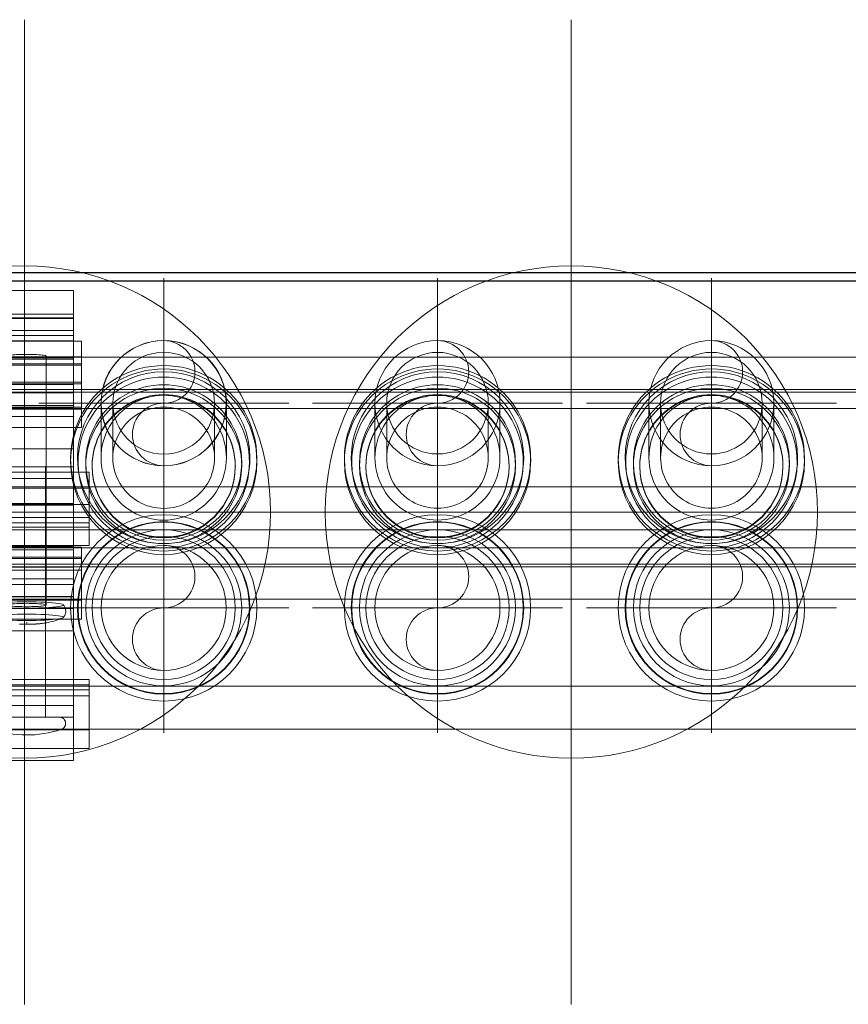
# Model space of a CAD drawing. Header units: millimetres. Extents: x -14995 to -11510, y 364 to 3070.
# Tile 25 of 29: x -13778 to -13672, y 2776 to 2902. Entities that reach past the tile are written whole.
import ezdxf

# ---------------------------------------------------------------- set-up
doc = ezdxf.new("R2010")
doc.units = ezdxf.units.MM
for name, color, linetype, lineweight in [('A-WALL', 113, 'Continuous', 25), ('M-EQPM', 50, 'Continuous', 18), ('P-PIPE', 3, 'Continuous', 18), ('P-PIPE-CNTR', 3, 'Continuous', 18)]:
    doc.layers.add(name, color=color, linetype=linetype, lineweight=lineweight)

# ---------------------------------------------------------------- blocks, each defined once
blk = doc.blocks.new('R580F - R580 3_4_ x 1_2_-1107340-Niveau 0')
at = {"layer": 'M-EQPM'}
for p, q in [((23.5, 0), (11.5, 0)), ((23.5, 0), (11.5, 0)), ((23.5, 0), (11.5, 0)), ((11.5, 0), (23.5, 0)), ((23.5, 0), (23.5, -3.01)), ((23.5, -3.01), (23.5, 0)), ((23.5, -6.32), (23.5, 0)), ((23.5, -2.52), (23.5, 0)), ((23.5, -0.75), (23.5, 0)), ((23.5, -6.54), (23.5, 0)), ((23.5, -0.75), (23.5, -3.78)), ((23.5, -24.79), (23.5, -2.52)), ((23.5, -3.01), (11.5, -3.01)), ((23.5, -3.01), (11.5, -3.01)), ((11.5, -3.01), (23.5, -3.01)), ((11.5, -3.01), (23.5, -3.01)), ((23.5, -3.5), (11.5, -3.5)), ((11.5, -3.58), (23.5, -3.58)), ((23.5, -3.01), (23.5, -6.61)), ((23.5, -3.01), (23.5, -3.87)), ((23.5, -3.01), (23.5, -5.55)), ((23.5, -3.01), (23.5, -6.73)), ((23.5, -12.03), (23.5, -3.5)), ((23.5, -5.09), (23.5, -3.58)), ((23.5, -3.58), (23.5, -4.06)), ((23.5, -3.78), (23.5, -4.71)), ((23.5, -6.69), (23.5, -3.87)), ((23.5, -5.77), (23.5, -4.06)), ((23.5, -4.71), (23.5, -5.09)), ((11.5, -5.09), (23.5, -5.09)), ((11.5, -5.77), (23.5, -5.77)), ((23.5, -5.55), (23.5, -27.49)), ((23.5, -5.77), (23.5, -6.43)), ((24.5, -6.49), (10.5, -6.49)), ((11.5, -6.43), (23.5, -6.43)), ((23.5, -6.49), (11.5, -6.49)), ((23.5, -6.32), (23.5, -20.42)), ((23.5, -6.49), (23.5, -14.92)), ((23.5, -9.16), (23.5, -6.54)), ((23.5, -6.61), (23.5, -9.52)), ((23.5, -7.63), (23.5, -6.69)), ((23.5, -20.8), (23.5, -6.73)), ((24.5, -14.92), (24.5, -6.49)), ((196.24, -8.51), (-21, -8.51)), ((24.5, -8.49), (10.5, -8.49)), ((11.5, -8.62), (23.5, -8.62)), ((11.5, -8.77), (23.5, -8.77)), ((19.99, -40.24), (19.99, -8.38)), ((23.5, -8.62), (23.5, -7.63)), ((23.5, -15), (23.5, -8.62)), ((23.5, -9.54), (23.5, -8.77)), ((23.5, -8.77), (23.5, -14.69)), ((24.5, -8.49), (24.5, -16.12)), ((10.5, -9.37), (24.5, -9.37)), ((24.5, -9.54), (10.5, -9.54)), ((11.5, -9.54), (23.5, -9.54)), ((23.5, -9.16), (23.5, -13.08)), ((23.5, -16.1), (23.5, -9.52)), ((24.5, -11.74), (24.5, -9.37)), ((24.5, -9.37), (24.5, -9.54)), ((10.5, -11.74), (24.5, -11.74)), ((10.5, -11.95), (24.5, -11.95)), ((11.5, -12.03), (23.5, -12.03)), ((23.5, -12.03), (23.5, -13.07)), ((24.5, -11.95), (24.5, -11.44)), ((24.5, -11.94), (24.5, -11.74)), ((196.24, -12.65), (-21, -12.65)), ((196.24, -13.01), (-21, -13.01)), ((11.5, -13.08), (23.5, -13.08)), ((-21, -15.08), (196.24, -15.08)), ((10.5, -14.92), (24.5, -14.92)), ((11.5, -14.69), (23.5, -14.69)), ((11.5, -14.92), (23.5, -14.92)), ((11.5, -15), (23.5, -15)), ((23.5, -14.69), (23.5, -33.91)), ((23.5, -16.07), (23.5, -14.92)), ((23.5, -33.79), (23.5, -15)), ((24.5, -14.92), (24.5, -15.18)), ((27.02, -15.11), (27.02, -21.39)), ((28.53, -15.11), (28.53, -21.39)), ((41.55, -21.39), (41.55, -15.11)), ((43.06, -21.39), (43.06, -15.11)), ((10.5, -15.18), (24.5, -15.18)), ((11.5, -16.1), (23.5, -16.1)), ((24.5, -15.18), (24.5, -17.52)), ((24.5, -17.32), (24.5, -16.12)), ((10.5, -17.52), (24.5, -17.52)), ((24.5, -17.52), (24.5, -17.32)), ((62.08, -16.53), (62.08, -21.39)), ((63.58, -16.53), (63.58, -21.39)), ((76.58, -21.39), (76.58, -16.53)), ((78.08, -21.39), (78.08, -16.53)), ((97.14, -16.69), (97.14, -21.39)), ((98.64, -16.69), (98.64, -21.39)), ((111.64, -21.39), (111.64, -16.69)), ((113.14, -21.39), (113.14, -16.69)), ((23.5, -20.24), (11.5, -20.24)), ((23.5, -27.48), (23.5, -20.24)), ((23.5, -20.42), (23.5, -24.05)), ((23.5, -27.25), (23.5, -20.8)), ((23.5, -22.54), (11.5, -22.54)), ((11.5, -22.54), (23.5, -22.54)), ((17.5, -22.57), (15.09, -22.57)), ((19.91, -22.57), (17.5, -22.57)), ((19.91, -54.61), (19.91, -22.57)), ((23.12, -21.47), (23.12, -21.9)), ((23.5, -24.05), (23.5, -22.54)), ((23.5, -24.05), (23.5, -22.54)), ((25.06, -21.99), (25.06, -22.44)), ((25.88, -22.44), (25.88, -22.53)), ((44.21, -22.53), (44.21, -22.44)), ((45.02, -22.44), (45.02, -21.99)), ((46.96, -21.9), (46.96, -21.47)), ((58.16, -21.47), (58.16, -21.9)), ((60.11, -21.99), (60.11, -22.44)), ((60.92, -22.44), (60.92, -22.53)), ((79.25, -22.53), (79.25, -22.44)), ((80.06, -22.44), (80.06, -21.99)), ((82.01, -21.9), (82.01, -21.47)), ((93.22, -21.47), (93.22, -21.9)), ((95.16, -21.99), (95.16, -22.44)), ((95.98, -22.44), (95.98, -22.53)), ((114.3, -22.53), (114.3, -22.44)), ((115.12, -22.44), (115.12, -21.99)), ((117.06, -21.9), (117.06, -21.47)), ((25.5, -23.24), (9.5, -23.24)), ((23.5, -23.24), (11.5, -23.24)), ((23.5, -23.24), (23.5, -30.26)), ((25.5, -29.57), (25.5, -23.24)), ((196.24, -25.11), (-21, -25.11)), ((11.5, -24.05), (23.5, -24.05)), ((11.5, -24.05), (23.5, -24.05)), ((11.5, -24.05), (23.5, -24.05)), ((11.5, -24.05), (23.5, -24.05)), ((23.5, -24.79), (23.5, -27.48)), ((25.5, -25.27), (9.5, -25.27)), ((25.5, -25.27), (25.5, -31.83)), ((9.5, -27.38), (25.5, -27.38)), ((11.5, -27.25), (23.5, -27.25)), ((11.5, -27.25), (23.5, -27.25)), ((11.5, -27.25), (23.5, -27.25)), ((11.5, -27.48), (23.5, -27.48)), ((23.5, -27.25), (23.5, -32.77)), ((23.5, -33.17), (23.5, -27.25)), ((23.5, -30.26), (23.5, -27.49)), ((25.5, -27), (25.5, -27.38)), ((25.5, -29.74), (25.5, -27.38)), ((9.5, -29.04), (25.5, -29.04)), ((9.5, -29.74), (25.5, -29.74)), ((9.5, -29.74), (25.5, -29.74)), ((25.5, -29.74), (25.5, -29.04)), ((25.5, -29.57), (25.5, -30.26)), ((196.24, -30.61), (-21, -30.61)), ((196.24, -30.61), (-21, -30.61)), ((-21, -30.61), (196.24, -30.61)), ((9.5, -30.26), (25.5, -30.26)), ((9.5, -30.26), (25.5, -30.26)), ((11.5, -30.26), (23.5, -30.26)), ((11.5, -30.26), (23.5, -30.26)), ((25.5, -30.26), (25.5, -32.61)), ((9.5, -32.61), (25.5, -32.61)), ((25.5, -32.61), (25.5, -31.83)), ((-21, -32.94), (196.24, -32.94)), ((24.5, -32.85), (10.5, -32.85)), ((11.5, -32.77), (23.5, -32.77)), ((11.5, -33.17), (23.5, -33.17)), ((23.5, -32.77), (23.5, -51.96)), ((23.5, -51.99), (23.5, -33.17)), ((23.5, -36.59), (23.5, -33.79)), ((23.5, -33.91), (23.5, -35.09)), ((24.5, -32.85), (24.5, -39.62)), ((24.5, -34.1), (24.5, -32.85)), ((196.24, -35), (-21, -35)), ((10.5, -34.1), (24.5, -34.1)), ((10.5, -34.27), (24.5, -34.27)), ((23.5, -35.09), (23.5, -35.41)), ((24.5, -42.05), (24.5, -34.1)), ((24.5, -34.27), (24.5, -35.78)), ((-21, -35.37), (196.24, -35.37)), ((10.5, -35.78), (24.5, -35.78)), ((11.5, -35.41), (23.5, -35.41)), ((23.5, -35.41), (23.5, -42.05)), ((11.5, -36.87), (23.5, -36.87)), ((11.5, -37.61), (23.5, -37.61)), ((23.5, -36.87), (23.5, -36.59)), ((23.5, -43.53), (23.5, -36.87)), ((23.5, -37.61), (23.5, -39.18)), ((-21, -39.51), (196.24, -39.51)), ((10.5, -39.62), (24.5, -39.62)), ((11.5, -39.17), (23.5, -39.17)), ((11.5, -39.18), (23.5, -39.18)), ((23.5, -40.68), (23.5, -39.17)), ((23.5, -39.18), (23.5, -40.68)), ((11.5, -40.68), (23.5, -40.68)), ((10.5, -42.05), (24.5, -42.05)), ((11.5, -42.05), (23.5, -42.05)), ((11.5, -43.53), (23.5, -43.53)), ((25.5, -49.78), (9.5, -49.78)), ((25.5, -49.78), (25.5, -56.22)), ((25.5, -51.11), (25.5, -49.78)), ((-21, -50.61), (196.24, -50.61)), ((-21, -50.61), (196.24, -50.61)), ((196.24, -50.61), (-21, -50.61)), ((9.5, -50.44), (25.5, -50.44)), ((9.5, -51.11), (25.5, -51.11)), ((25.5, -50.44), (25.5, -51.87)), ((25.5, -58.58), (25.5, -51.11)), ((9.5, -51.87), (25.5, -51.87)), ((23.5, -51.96), (23.5, -53.11)), ((23.5, -54.61), (23.5, -51.99)), ((11.5, -53.11), (23.5, -53.11)), ((11.5, -53.11), (23.5, -53.11)), ((11.5, -53.11), (23.5, -53.11)), ((11.5, -53.11), (23.5, -53.11)), ((23.5, -53.11), (23.5, -58.58)), ((23.5, -53.11), (23.5, -54.61)), ((11.5, -54.61), (23.5, -54.61)), ((11.5, -54.61), (23.5, -54.61)), ((11.5, -54.61), (23.5, -54.61)), ((17.5, -54.61), (13.09, -54.61)), ((17.5, -54.61), (15.09, -54.61)), ((19.91, -54.61), (17.5, -54.61)), ((21.91, -54.61), (17.5, -54.61)), ((23.5, -60.12), (23.5, -54.61)), ((-21, -56.11), (196.24, -56.11)), ((9.5, -56.22), (25.5, -56.22)), ((9.5, -58.58), (25.5, -58.58)), ((11.5, -58.58), (23.5, -58.58)), ((11.5, -60.12), (23.5, -60.12))]:
    blk.add_line(p, q, dxfattribs=at)
at = {"layer": 'M-EQPM', "flags": 128}
for points in [[(27.02, -14.41), (27.02, -14.56), (27.02, -15), (27.02, -15.11)], [(28.53, -14.41), (28.53, -14.56), (28.53, -15), (28.53, -15.11)], [(41.55, -15.11), (41.55, -14.62), (41.55, -14.42), (41.55, -14.41)], [(43.06, -15.11), (43.06, -14.62), (43.06, -14.42), (43.06, -14.41)], [(62.08, -14.41), (62.08, -14.86), (62.08, -16.19), (62.08, -16.53)], [(63.58, -14.41), (63.58, -14.86), (63.58, -16.19), (63.58, -16.53)], [(76.58, -16.53), (76.58, -15.03), (76.58, -14.43), (76.58, -14.41)], [(78.08, -16.53), (78.08, -15.03), (78.08, -14.43), (78.08, -14.41)], [(97.14, -14.41), (97.14, -14.89), (97.14, -16.33), (97.14, -16.69)], [(98.64, -14.41), (98.64, -14.89), (98.64, -16.33), (98.64, -16.69)], [(111.64, -16.69), (111.64, -15.08), (111.64, -14.43), (111.64, -14.41)], [(113.14, -16.69), (113.14, -15.08), (113.14, -14.43), (113.14, -14.41)], [(22.17, -41.84), (22.37, -41.6), (22.52, -41.17), (22.47, -40.68), (22.29, -40.33), (22.17, -40.21)], [(16.59, -42.68), (16.66, -42.69), (16.74, -42.69), (16.81, -42.69), (16.89, -42.69), (16.96, -42.7), (17.04, -42.7), (17.11, -42.7), (17.18, -42.7), (17.26, -42.7), (17.33, -42.7), (17.4, -42.7), (17.48, -42.7), (17.5, -42.7)], [(17.5, -42.52), (17.48, -42.52), (17.46, -42.52), (17.45, -42.52), (17.44, -42.52), (17.43, -42.52), (17.43, -42.52), (17.42, -42.52)], [(17.42, -42.52), (17.42, -42.52), (17.43, -42.52), (17.43, -42.52), (17.44, -42.52), (17.44, -42.52), (17.45, -42.52), (17.46, -42.52), (17.47, -42.52), (17.48, -42.52), (17.49, -42.52), (17.5, -42.52)], [(22.1, -41.89), (21.55, -42.1), (21.13, -42.25), (20.79, -42.34), (20.51, -42.41), (20.28, -42.46), (20.09, -42.5), (19.92, -42.53), (19.76, -42.55), (19.63, -42.57), (19.5, -42.59), (19.39, -42.61), (19.28, -42.62), (19.18, -42.63), (19.08, -42.64), (18.99, -42.65), (18.9, -42.65), (18.81, -42.66), (18.73, -42.66), (18.65, -42.67), (18.57, -42.67), (18.49, -42.68), (18.41, -42.68), (18.34, -42.69), (18.26, -42.69), (18.19, -42.69), (18.11, -42.69), (18.04, -42.7), (17.96, -42.7), (17.89, -42.7), (17.82, -42.7), (17.74, -42.7), (17.67, -42.7), (17.6, -42.7), (17.52, -42.7), (17.5, -42.7)], [(17.58, -42.52), (17.58, -42.52), (17.57, -42.52), (17.57, -42.52), (17.56, -42.52), (17.56, -42.52), (17.55, -42.52), (17.54, -42.52), (17.53, -42.52), (17.52, -42.52), (17.51, -42.52), (17.5, -42.52)], [(17.5, -42.52), (17.52, -42.52), (17.54, -42.52), (17.55, -42.52), (17.56, -42.52), (17.57, -42.52), (17.57, -42.52), (17.58, -42.52)], [(21.91, -54.61), (21.94, -54.62), (21.97, -54.63), (22, -54.64), (22.03, -54.66), (22.06, -54.67), (22.09, -54.69), (22.11, -54.71), (22.14, -54.73), (22.17, -54.75), (22.19, -54.77), (22.22, -54.79), (22.24, -54.81), (22.26, -54.84), (22.28, -54.86), (22.31, -54.89), (22.32, -54.91), (22.34, -54.94), (22.36, -54.97), (22.38, -55), (22.39, -55.03), (22.41, -55.06), (22.42, -55.09), (22.43, -55.12), (22.44, -55.15), (22.45, -55.18), (22.46, -55.21), (22.46, -55.25), (22.47, -55.28), (22.47, -55.31), (22.48, -55.34), (22.48, -55.38), (22.48, -55.41), (22.47, -55.44), (22.47, -55.47), (22.47, -55.51), (22.46, -55.54), (22.46, -55.57), (22.45, -55.6), (22.44, -55.64), (22.43, -55.67), (22.42, -55.7), (22.4, -55.73), (22.39, -55.76), (22.37, -55.79), (22.36, -55.82), (22.34, -55.84), (22.32, -55.87), (22.3, -55.9), (22.28, -55.92), (22.26, -55.95), (22.24, -55.97), (22.21, -55.99), (22.19, -56.01), (22.16, -56.04), (22.14, -56.06), (22.11, -56.07), (22.08, -56.09), (22.05, -56.11), (22.03, -56.12), (22, -56.14), (21.97, -56.15), (21.94, -56.16), (21.91, -56.17)], [(17.5, -56.87), (16.93, -56.86), (16.35, -56.82), (15.78, -56.77), (15.21, -56.69), (14.65, -56.58), (14.09, -56.46), (13.53, -56.31), (13.09, -56.17)], [(21.91, -56.17), (21.36, -56.34), (20.8, -56.48), (20.24, -56.6), (19.68, -56.7), (19.11, -56.78), (18.54, -56.83), (17.96, -56.86), (17.5, -56.87)]]:
    blk.add_lwpolyline(points, dxfattribs=at)
at = {"layer": 'M-EQPM'}
for centre, radius, start, end in [((35.04, -14.41), 8.02, 90, 270), ((35.04, -14.41), 8.02, 270, 90), ((70.08, -14.41), 8, 90, 270), ((70.08, -14.41), 8, 270, 90), ((105.14, -14.41), 8, 90, 270), ((105.14, -14.41), 8, 270, 90), ((35.04, -14.41), 6.51, 90, 270), ((35.04, -14.41), 6.51, 270, 90), ((70.08, -14.41), 6.5, 90, 270), ((70.08, -14.41), 6.5, 270, 90), ((105.14, -14.41), 6.5, 90, 270), ((105.14, -14.41), 6.5, 270, 90), ((35.04, -40.61), 11.92, 360, 180), ((35.04, -40.61), 11.92, 360, 180), ((70.08, -40.61), 11.92, 360, 180), ((70.08, -40.61), 11.92, 360, 180), ((105.14, -40.61), 11.92, 360, 180), ((105.14, -40.61), 11.92, 360, 180), ((35.04, -40.61), 11.04, 0, 180), ((35.04, -40.61), 10.97, 360, 180), ((70.08, -40.61), 11.04, 0, 180), ((70.08, -40.61), 10.97, 360, 180), ((105.14, -40.61), 11.04, 0, 180), ((105.14, -40.61), 10.97, 360, 180), ((35.04, -40.61), 9.98, 360, 180), ((35.04, -40.61), 9.98, 360, 180), ((35.04, -40.61), 9.16, 360, 180), ((35.04, -40.61), 9.16, 360, 180), ((70.08, -40.61), 9.98, 360, 180), ((70.08, -40.61), 9.98, 360, 180), ((70.08, -40.61), 9.16, 360, 180), ((70.08, -40.61), 9.16, 360, 180), ((105.14, -40.61), 9.98, 360, 180), ((105.14, -40.61), 9.98, 360, 180), ((105.14, -40.61), 9.16, 360, 180), ((105.14, -40.61), 9.16, 360, 180), ((35.04, -40.61), 11.92, 180, 360), ((35.04, -40.61), 11.92, 180, 360), ((35.04, -40.61), 11.04, 180, 0), ((35.04, -40.61), 10.97, 180, 360), ((35.04, -40.61), 9.98, 180, 360), ((35.04, -40.61), 9.98, 180, 360), ((35.04, -40.61), 9.16, 180, 360), ((35.04, -40.61), 9.16, 180, 360), ((70.08, -40.61), 11.92, 180, 360), ((70.08, -40.61), 11.92, 180, 360), ((70.08, -40.61), 11.04, 180, 0), ((70.08, -40.61), 10.97, 180, 360), ((70.08, -40.61), 9.98, 180, 360), ((70.08, -40.61), 9.98, 180, 360), ((70.08, -40.61), 9.16, 180, 360), ((70.08, -40.61), 9.16, 180, 360), ((105.14, -40.61), 11.92, 180, 360), ((105.14, -40.61), 11.92, 180, 360), ((105.14, -40.61), 11.04, 180, 0), ((105.14, -40.61), 10.97, 180, 360), ((105.14, -40.61), 9.98, 180, 360), ((105.14, -40.61), 9.98, 180, 360), ((105.14, -40.61), 9.16, 180, 360), ((105.14, -40.61), 9.16, 180, 360)]:
    blk.add_arc(centre, radius, start, end, dxfattribs=at)
for centre, major_axis, ratio, start_param, end_param in [((17.5, -8.38), (2.49, 0), 0.087166, 1.570796, 4.712389), ((17.5, -8.38), (2.49, 0), 0.087166, 4.712389, 7.853982), ((35.04, -21.47), (11.92, 0), 0.996195, 0, 3.141593), ((35.04, -21.9), (11.92, 0), 0.996195, 0, 3.141593), ((35.04, -21.39), (-11.04, 0), 0.996195, 3.141593, 6.283185), ((70.08, -21.47), (11.92, 0), 0.996195, 0, 3.141593), ((70.08, -21.9), (11.92, 0), 0.996195, 0, 3.141593), ((70.08, -21.39), (-11.04, 0), 0.996195, 3.141593, 6.283185), ((105.14, -21.47), (11.92, 0), 0.996195, 0, 3.141593), ((105.14, -21.9), (11.92, 0), 0.996195, 0, 3.141593), ((105.14, -21.39), (-11.04, 0), 0.996195, 3.141593, 6.283185), ((35.04, -21.99), (10.97, 0), 0.996195, 0, 3.141593), ((70.08, -21.99), (10.97, 0), 0.996195, 0, 3.141593), ((105.14, -21.99), (10.97, 0), 0.996195, 0, 3.141593), ((35.04, -21.99), (9.98, 0), 0.996195, 0, 3.141593), ((35.04, -22.44), (9.98, 0), 0.996195, 0, 3.141593), ((70.08, -21.99), (9.98, 0), 0.996195, 0, 3.141593), ((70.08, -22.44), (9.98, 0), 0.996195, 0, 3.141593), ((105.14, -21.99), (9.98, 0), 0.996195, 0, 3.141593), ((105.14, -22.44), (9.98, 0), 0.996195, 0, 3.141593), ((35.04, -22.44), (9.16, 0), 0.996195, 0, 3.141593), ((35.04, -22.53), (9.16, 0), 0.996195, 0, 3.141593), ((35.04, -21.39), (-8.02, 0), 0.996195, 4.712389, 7.853982), ((35.04, -21.39), (-8.02, 0), 0.996195, 1.570796, 4.712389), ((70.08, -22.44), (9.16, 0), 0.996195, 0, 3.141593), ((70.08, -22.53), (9.16, 0), 0.996195, 0, 3.141593), ((70.08, -21.39), (-8, 0), 0.996195, 4.712389, 7.853982), ((70.08, -21.39), (-8, 0), 0.996195, 1.570796, 4.712389), ((105.14, -22.44), (9.16, 0), 0.996195, 0, 3.141593), ((105.14, -22.53), (9.16, 0), 0.996195, 0, 3.141593), ((105.14, -21.39), (-8, 0), 0.996195, 4.712389, 7.853982), ((105.14, -21.39), (-8, 0), 0.996195, 1.570796, 4.712389), ((35.04, -21.39), (6.51, 0), 0.996195, 1.570796, 4.712389), ((35.04, -21.39), (6.51, 0), 0.996195, 4.712389, 7.853982), ((70.08, -21.39), (6.5, 0), 0.996195, 1.570796, 4.712389), ((70.08, -21.39), (6.5, 0), 0.996195, 4.712389, 7.853982), ((105.14, -21.39), (-6.5, 0), 0.996195, 4.712389, 7.853982), ((105.14, -21.39), (6.5, 0), 0.996195, 4.712389, 7.853982), ((35.04, -21.39), (-11.04, 0), 0.996195, 0, 3.141593), ((70.08, -21.39), (-11.04, 0), 0.996195, 0, 3.141593), ((105.14, -21.39), (-11.04, 0), 0.996195, 0, 3.141593), ((35.04, -21.47), (11.92, 0), 0.996195, 3.141593, 6.283185), ((35.04, -21.9), (11.92, 0), 0.996195, 3.141593, 6.283185), ((35.04, -21.99), (10.97, 0), 0.996195, 3.141593, 6.283185), ((35.04, -21.99), (9.98, 0), 0.996195, 3.141593, 6.283185), ((35.04, -22.44), (9.98, 0), 0.996195, 3.141593, 6.283185), ((35.04, -22.44), (9.16, 0), 0.996195, 3.141593, 6.283185), ((35.04, -22.53), (9.16, 0), 0.996195, 3.141593, 6.283185), ((70.08, -21.47), (11.92, 0), 0.996195, 3.141593, 6.283185), ((70.08, -21.9), (11.92, 0), 0.996195, 3.141593, 6.283185), ((70.08, -21.99), (10.97, 0), 0.996195, 3.141593, 6.283185), ((70.08, -21.99), (9.98, 0), 0.996195, 3.141593, 6.283185), ((70.08, -22.44), (9.98, 0), 0.996195, 3.141593, 6.283185), ((70.08, -22.44), (9.16, 0), 0.996195, 3.141593, 6.283185), ((70.08, -22.53), (9.16, 0), 0.996195, 3.141593, 6.283185), ((105.14, -21.47), (11.92, 0), 0.996195, 3.141593, 6.283185), ((105.14, -21.9), (11.92, 0), 0.996195, 3.141593, 6.283185), ((105.14, -21.99), (10.97, 0), 0.996195, 3.141593, 6.283185), ((105.14, -21.99), (9.98, 0), 0.996195, 3.141593, 6.283185), ((105.14, -22.44), (9.98, 0), 0.996195, 3.141593, 6.283185), ((105.14, -22.44), (9.16, 0), 0.996195, 3.141593, 6.283185), ((105.14, -22.53), (9.16, 0), 0.996195, 3.141593, 6.283185), ((17.5, -40.24), (4.69, 0), 0.087166, 1.570796, 4.712389), ((17.5, -40.24), (2.49, 0), 0.087166, 1.570796, 4.712389), ((17.5, -40.24), (4.69, 0), 0.087166, 4.712389, 7.853982), ((17.5, -40.24), (2.49, 0), 0.087166, 4.712389, 7.853982), ((17.5, -41.81), (4.69, 0), 0.087166, 1.570796, 4.712389), ((17.5, -41.81), (4.69, 0), 0.087166, 4.712389, 7.853982)]:
    blk.add_ellipse(centre, major_axis=major_axis, ratio=ratio, start_param=start_param, end_param=end_param, dxfattribs=at)

msp = doc.modelspace()

# ---------------------------------------------------------------- linework, layer by layer
at = {"layer": 'A-WALL'}
for p, q in [((-13509.55, 2869.53), (-14710.55, 2869.53)), ((-14709.55, 2868.53), (-13509.55, 2868.53))]:
    msp.add_line(p, q, dxfattribs=at)
at = {"layer": 'P-PIPE'}
for centre, radius, start, end in [((-13777.05, 2838.94), 31.5, 0, 180), ((-13707.05, 2838.94), 31.5, 0, 180), ((-13759.22, 2852.87), 8, 0, 180), ((-13759.22, 2856.87), 4, 270, 90), ((-13724.18, 2852.87), 8, 0, 180), ((-13724.18, 2856.87), 4, 270, 90), ((-13689.12, 2852.87), 8, 0, 180), ((-13689.12, 2856.87), 4, 270, 90), ((-13759.22, 2852.87), 8, 180, 0), ((-13759.22, 2848.87), 4, 90, 270), ((-13724.18, 2852.87), 8, 180, 0), ((-13724.18, 2848.87), 4, 90, 270), ((-13689.12, 2852.87), 8, 180, 0), ((-13689.12, 2848.87), 4, 90, 270), ((-13777.05, 2838.94), 31.5, 180, 0), ((-13707.05, 2838.94), 31.5, 180, 0), ((-13759.22, 2826.67), 8, 0, 180), ((-13759.22, 2830.67), 4, 270, 90), ((-13724.18, 2826.67), 8, 0, 180), ((-13724.18, 2830.67), 4, 270, 90), ((-13689.12, 2826.67), 8, 0, 180), ((-13689.12, 2830.67), 4, 270, 90), ((-13759.22, 2826.67), 8, 180, 0), ((-13759.22, 2822.67), 4, 90, 270), ((-13724.18, 2826.67), 8, 180, 0), ((-13724.18, 2822.67), 4, 90, 270), ((-13689.12, 2826.67), 8, 180, 0), ((-13689.12, 2822.67), 4, 90, 270)]:
    msp.add_arc(centre, radius, start, end, dxfattribs=at)
at = {"layer": 'P-PIPE-CNTR'}
for p, q in [((-13777.05, 2775.94), (-13777.05, 2901.94)), ((-13707.05, 2775.94), (-13707.05, 2901.94)), ((-13759.22, 2836.87), (-13759.22, 2868.87)), ((-13724.18, 2836.87), (-13724.18, 2868.87)), ((-13689.12, 2836.87), (-13689.12, 2868.87)), ((-13775.22, 2852.87), (-13743.22, 2852.87)), ((-13740.18, 2852.87), (-13708.18, 2852.87)), ((-13705.12, 2852.87), (-13673.12, 2852.87)), ((-13759.22, 2810.67), (-13759.22, 2842.67)), ((-13724.18, 2810.67), (-13724.18, 2842.67)), ((-13689.12, 2810.67), (-13689.12, 2842.67)), ((-13840.05, 2838.94), (-13714.05, 2838.94)), ((-13770.05, 2838.94), (-13644.05, 2838.94)), ((-13700.05, 2838.94), (-13574.05, 2838.94)), ((-13775.22, 2826.67), (-13743.22, 2826.67)), ((-13740.18, 2826.67), (-13708.18, 2826.67)), ((-13705.12, 2826.67), (-13673.12, 2826.67))]:
    msp.add_line(p, q, dxfattribs=at)

# ---------------------------------------------------------------- block references
at = {"layer": 'M-EQPM'}
msp.add_blockref('R580F - R580 3_4_ x 1_2_-1107340-Niveau 0', (-13794.26, 2867.28), dxfattribs=at)

doc.saveas('drawing.dxf')
